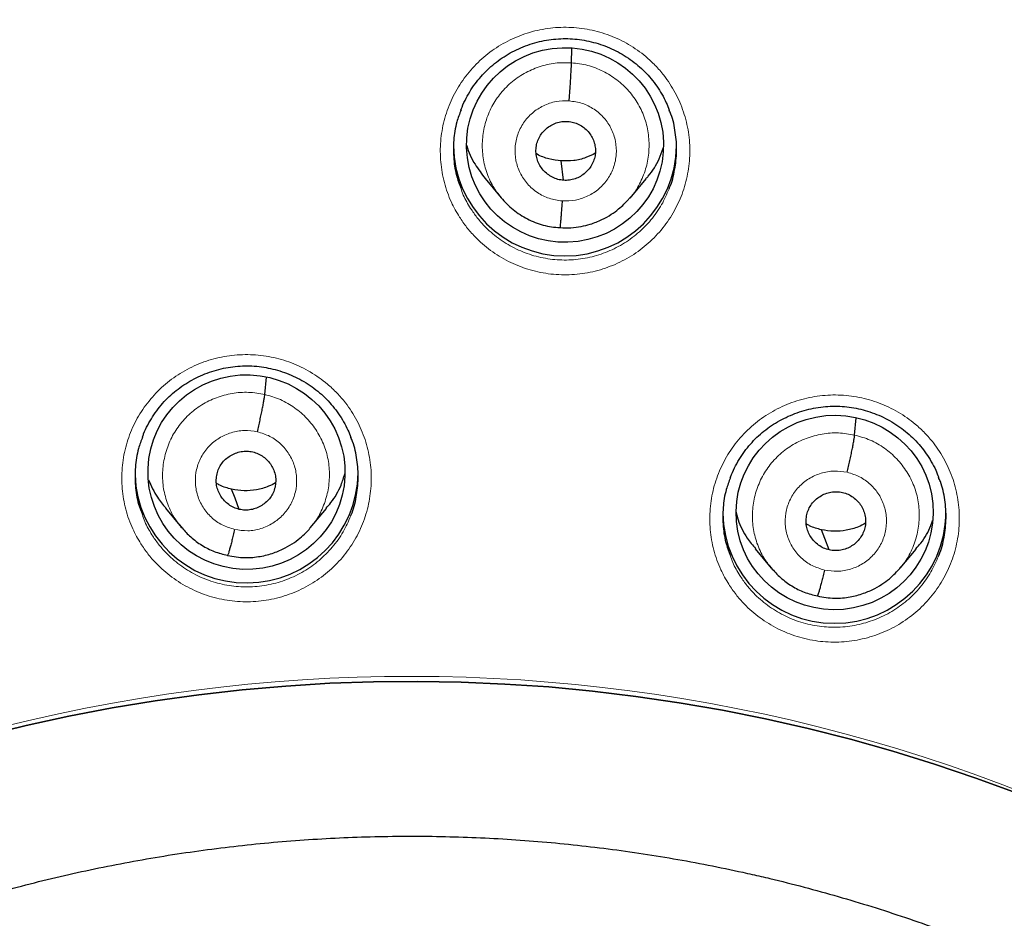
# Model space of a CAD drawing. Header units: millimetres. Extents: x 8 to 2230, y 12 to 2204.
# Tile 76 of 163: x 1071 to 1086, y 1894 to 1907. Entities that reach past the tile are written whole.
import ezdxf

# ---------------------------------------------------------------- set-up
doc = ezdxf.new("R2010")
doc.units = ezdxf.units.MM

msp = doc.modelspace()

# ---------------------------------------------------------------- linework, layer by layer
at = {"color": 7, "linetype": 'Continuous', "lineweight": 30}
for p, q in [((1079.066, 1906.65), (1079.072, 1906.87)), ((1078.946, 1904.861), (1078.909, 1905.156)), ((1077.75, 1904.886), (1077.995, 1904.592)), ((1079.958, 1904.591), (1080.203, 1904.885)), ((1079.956, 1904.594), (1079.941, 1904.578)), ((1074.395, 1901.599), (1074.419, 1901.866)), ((1083.379, 1900.982), (1083.402, 1901.243)), ((1072.88, 1899.868), (1073.126, 1899.574)), ((1075.088, 1899.569), (1075.332, 1899.862)), ((1073.118, 1899.584), (1073.134, 1899.567)), ((1073.136, 1899.57), (1073.13, 1899.578)), ((1081.864, 1899.249), (1082.109, 1898.955)), ((1084.072, 1898.954), (1084.317, 1899.247)), ((1073.826, 1899.148), (1073.822, 1899.147))]:
    msp.add_line(p, q, dxfattribs=at)
at = {"color": 252, "linetype": 'Continuous', "lineweight": 0}
for p, q in [((1073.149, 1899.553), (1073.136, 1899.57)), ((1073.822, 1899.147), (1073.677, 1899.194))]:
    msp.add_line(p, q, dxfattribs=at)
at = {"color": 7, "linetype": 'Continuous', "lineweight": 30, "flags": 128}
for points in [[(1074.006, 1899.85), (1073.941, 1900.023), (1073.889, 1900.158)], [(1082.99, 1899.233), (1082.925, 1899.405), (1082.873, 1899.54)], [(1070.113, 1896.402), (1070.76, 1896.561), (1071.412, 1896.703), (1072.068, 1896.829), (1072.726, 1896.937), (1073.388, 1897.029), (1074.051, 1897.104), (1074.716, 1897.161), (1075.383, 1897.202), (1076.05, 1897.225), (1076.718, 1897.231), (1077.386, 1897.22), (1078.053, 1897.191), (1078.719, 1897.146), (1079.384, 1897.083), (1080.047, 1897.003), (1080.707, 1896.907), (1081.365, 1896.793), (1082.019, 1896.662), (1082.67, 1896.515), (1083.317, 1896.351), (1083.959, 1896.17), (1084.595, 1895.973), (1085.227, 1895.759), (1085.852, 1895.529)], [(1085.852, 1895.529), (1085.227, 1895.759), (1084.595, 1895.973), (1083.959, 1896.17), (1083.317, 1896.351), (1082.67, 1896.515), (1082.019, 1896.662), (1081.365, 1896.793), (1080.707, 1896.907), (1080.047, 1897.003), (1079.384, 1897.083), (1078.719, 1897.146), (1078.053, 1897.191), (1077.386, 1897.22), (1076.718, 1897.231), (1076.05, 1897.225), (1075.383, 1897.202), (1074.716, 1897.161), (1074.051, 1897.104), (1073.388, 1897.029), (1072.726, 1896.937), (1072.068, 1896.829), (1071.412, 1896.703), (1070.76, 1896.561), (1070.113, 1896.402)]]:
    msp.add_lwpolyline(points, dxfattribs=at)
at = {"color": 7, "linetype": 'Continuous', "lineweight": 30}
for centre, start, end in [((1078.967, 1905.41), 180.8357, 359.1643), ((1074.117, 1900.43), 181.8463, 359.1542), ((1083.071, 1899.816), 180.8376, 359.1624)]:
    msp.add_arc(centre, 1.7, start, end, dxfattribs=at)
at = {"color": 252, "linetype": 'Continuous', "lineweight": 0}
msp.add_arc((1076.617, 1871.857), 25.451, 359.0232, 180.9095, dxfattribs=at)
at = {"color": 7, "linetype": 'Continuous', "lineweight": 30}
for centre, major_axis, ratio in [((1078.968, 1905.399), (1.5, 0.045), 0.987065), ((1074.116, 1900.418), (1.5, -0.056), 0.987022), ((1083.074, 1899.803), (1.495, 0.135), 0.986364)]:
    msp.add_ellipse(centre, major_axis=major_axis, ratio=ratio, dxfattribs=at)
for points, knots in [([(1076.776, 1920.958), (1076.605, 1920.959), (1076, 1920.963), (1074.969, 1920.931), (1073.693, 1920.865), (1072.443, 1920.764), (1071.228, 1920.635), (1070.048, 1920.479), (1068.903, 1920.299), (1067.786, 1920.097), (1066.631, 1919.86), (1065.442, 1919.587), (1064.226, 1919.273), (1063.051, 1918.938), (1061.919, 1918.585), (1060.828, 1918.216), (1059.748, 1917.823), (1058.682, 1917.407), (1057.634, 1916.968), (1056.633, 1916.522), (1055.679, 1916.071), (1054.772, 1915.618), (1053.911, 1915.164), (1053.069, 1914.699), (1052.248, 1914.224), (1051.452, 1913.74), (1050.705, 1913.266), (1050.007, 1912.804), (1049.264, 1912.293), (1048.476, 1911.726), (1047.64, 1911.096), (1046.843, 1910.467), (1046.084, 1909.84), (1045.366, 1909.221), (1044.686, 1908.611), (1044.043, 1908.012), (1043.433, 1907.421), (1042.85, 1906.836), (1042.294, 1906.258), (1041.764, 1905.689), (1041.255, 1905.124), (1040.754, 1904.549), (1040.248, 1903.947), (1039.733, 1903.313), (1039.21, 1902.645), (1038.681, 1901.942), (1038.148, 1901.204), (1037.612, 1900.429), (1037.074, 1899.617), (1036.539, 1898.773), (1036.01, 1897.895), (1035.488, 1896.983), (1034.971, 1896.033), (1034.429, 1894.979), (1033.872, 1893.821), (1033.311, 1892.564), (1032.784, 1891.283), (1032.293, 1889.981), (1031.839, 1888.66), (1031.414, 1887.29), (1031.023, 1885.87), (1030.671, 1884.402), (1030.367, 1882.918), (1030.154, 1881.657), (1030.008, 1880.628), (1029.91, 1879.834), (1029.827, 1879.037), (1029.758, 1878.237), (1029.703, 1877.439), (1029.664, 1876.658), (1029.638, 1875.904), (1029.625, 1875.187), (1029.622, 1874.508), (1029.629, 1873.867), (1029.643, 1873.262), (1029.664, 1872.666), (1029.693, 1872.081), (1029.728, 1871.514), (1029.766, 1870.999), (1029.794, 1870.673), (1029.808, 1870.518)], [0, 0, 0, 0, 0.006544, 0.023188, 0.039523, 0.055546, 0.071256, 0.086381, 0.101201, 0.115716, 0.129924, 0.146436, 0.162509, 0.178141, 0.193331, 0.208079, 0.222382, 0.237481, 0.252054, 0.266105, 0.279635, 0.292647, 0.305143, 0.317126, 0.329717, 0.341695, 0.353066, 0.363834, 0.374004, 0.387878, 0.401352, 0.414431, 0.427118, 0.439415, 0.451115, 0.462443, 0.473398, 0.483983, 0.494402, 0.504436, 0.514088, 0.523822, 0.533964, 0.544517, 0.555482, 0.566837, 0.578605, 0.59079, 0.603391, 0.616412, 0.629609, 0.643212, 0.657223, 0.67164, 0.689316, 0.707215, 0.725199, 0.743263, 0.761405, 0.77962, 0.799171, 0.818799, 0.838501, 0.858276, 0.868662, 0.879068, 0.889493, 0.899937, 0.9104, 0.920692, 0.930493, 0.939797, 0.948606, 0.95692, 0.964741, 0.97207, 0.980075, 0.987398, 0.994039, 1, 1, 1, 1]), ([(1123.743, 1870.518), (1123.756, 1870.661), (1123.782, 1870.96), (1123.817, 1871.431), (1123.85, 1871.948), (1123.88, 1872.508), (1123.904, 1873.114), (1123.921, 1873.764), (1123.929, 1874.438), (1123.927, 1875.133), (1123.915, 1875.847), (1123.89, 1876.598), (1123.851, 1877.378), (1123.798, 1878.175), (1123.712, 1879.183), (1123.578, 1880.396), (1123.376, 1881.807), (1123.128, 1883.207), (1122.836, 1884.593), (1122.502, 1885.965), (1122.118, 1887.352), (1121.683, 1888.752), (1121.193, 1890.162), (1120.662, 1891.55), (1120.129, 1892.818), (1119.609, 1893.967), (1119.114, 1894.992), (1118.607, 1895.983), (1118.087, 1896.941), (1117.558, 1897.866), (1117.021, 1898.758), (1116.482, 1899.61), (1115.943, 1900.424), (1115.405, 1901.201), (1114.871, 1901.94), (1114.342, 1902.644), (1113.82, 1903.312), (1113.305, 1903.945), (1112.8, 1904.545), (1112.3, 1905.119), (1111.796, 1905.679), (1111.274, 1906.24), (1110.727, 1906.81), (1110.149, 1907.391), (1109.536, 1907.986), (1108.886, 1908.593), (1108.197, 1909.211), (1107.473, 1909.835), (1106.713, 1910.463), (1105.914, 1911.094), (1105.077, 1911.725), (1104.307, 1912.278), (1103.607, 1912.761), (1102.979, 1913.179), (1102.31, 1913.607), (1101.601, 1914.045), (1100.849, 1914.489), (1100.054, 1914.938), (1099.24, 1915.378), (1098.408, 1915.805), (1097.561, 1916.22), (1096.674, 1916.633), (1095.748, 1917.04), (1094.781, 1917.442), (1093.789, 1917.828), (1092.773, 1918.198), (1091.734, 1918.551), (1090.657, 1918.89), (1089.543, 1919.213), (1088.39, 1919.516), (1087.199, 1919.799), (1085.971, 1920.058), (1084.75, 1920.283), (1083.54, 1920.474), (1082.343, 1920.633), (1081.119, 1920.763), (1079.866, 1920.865), (1078.587, 1920.931), (1077.554, 1920.963), (1076.947, 1920.959), (1076.776, 1920.958)], [0, 0, 0, 0, 0.005494, 0.011571, 0.018232, 0.025477, 0.033308, 0.041725, 0.050729, 0.059499, 0.068765, 0.078526, 0.088784, 0.099248, 0.109693, 0.128299, 0.146842, 0.165323, 0.183741, 0.202094, 0.22038, 0.23985, 0.259237, 0.278535, 0.297739, 0.31276, 0.327599, 0.342038, 0.35607, 0.369968, 0.383443, 0.396496, 0.409128, 0.421342, 0.433138, 0.444517, 0.455459, 0.465991, 0.476113, 0.485829, 0.495456, 0.505282, 0.515477, 0.526042, 0.536979, 0.548521, 0.560452, 0.572772, 0.585484, 0.598589, 0.612092, 0.625996, 0.635216, 0.644931, 0.655143, 0.665856, 0.677074, 0.688802, 0.701041, 0.712712, 0.724817, 0.737359, 0.750338, 0.763757, 0.777618, 0.791262, 0.80531, 0.819761, 0.834616, 0.849872, 0.865529, 0.881585, 0.898037, 0.913147, 0.928574, 0.944316, 0.960371, 0.976739, 0.993419, 1, 1, 1, 1]), ([(1031.918, 1878.468), (1031.934, 1878.584), (1031.981, 1878.945), (1032.074, 1879.549), (1032.197, 1880.278), (1032.333, 1881.005), (1032.481, 1881.73), (1032.641, 1882.452), (1032.814, 1883.171), (1032.998, 1883.888), (1033.195, 1884.602), (1033.404, 1885.312), (1033.625, 1886.018), (1033.858, 1886.721), (1034.102, 1887.421), (1034.359, 1888.115), (1034.627, 1888.806), (1034.907, 1889.492), (1035.199, 1890.174), (1035.502, 1890.851), (1035.816, 1891.522), (1036.142, 1892.189), (1036.479, 1892.85), (1036.827, 1893.505), (1037.187, 1894.155), (1037.557, 1894.798), (1037.938, 1895.436), (1038.33, 1896.067), (1038.733, 1896.692), (1039.146, 1897.31), (1039.569, 1897.921), (1040.003, 1898.525), (1040.447, 1899.122), (1040.901, 1899.712), (1041.365, 1900.294), (1041.839, 1900.869), (1042.323, 1901.435), (1042.816, 1901.994), (1043.318, 1902.545), (1043.83, 1903.087), (1044.351, 1903.621), (1044.88, 1904.146), (1045.419, 1904.663), (1045.966, 1905.171), (1046.522, 1905.669), (1047.087, 1906.159), (1047.659, 1906.639), (1048.24, 1907.11), (1048.828, 1907.571), (1049.424, 1908.023), (1050.028, 1908.465), (1050.639, 1908.897), (1051.257, 1909.319), (1051.883, 1909.73), (1052.515, 1910.132), (1053.154, 1910.523), (1053.8, 1910.903), (1054.452, 1911.273), (1055.11, 1911.633), (1055.774, 1911.981), (1056.444, 1912.319), (1057.12, 1912.645), (1057.801, 1912.961), (1058.487, 1913.265), (1059.179, 1913.558), (1059.875, 1913.84), (1060.576, 1914.11), (1061.281, 1914.369), (1061.991, 1914.616), (1062.705, 1914.852), (1063.423, 1915.076), (1064.144, 1915.288), (1064.869, 1915.489), (1065.597, 1915.677), (1066.328, 1915.854), (1067.062, 1916.018), (1067.799, 1916.171), (1068.539, 1916.312), (1069.28, 1916.44), (1070.024, 1916.556), (1070.77, 1916.661), (1071.517, 1916.753), (1072.266, 1916.832), (1073.016, 1916.9), (1073.766, 1916.955), (1074.518, 1916.998), (1075.271, 1917.029), (1076.023, 1917.048), (1076.525, 1917.05), (1076.776, 1917.051)], [0, 0, 0, 0, 0.005519, 0.017085, 0.028651, 0.040217, 0.051783, 0.063348, 0.074914, 0.08648, 0.098046, 0.109611, 0.121177, 0.132742, 0.144308, 0.155873, 0.167439, 0.179004, 0.19057, 0.202135, 0.2137, 0.225265, 0.236831, 0.248396, 0.259961, 0.271526, 0.283091, 0.294656, 0.306221, 0.317785, 0.32935, 0.340915, 0.352479, 0.364044, 0.375609, 0.387173, 0.398737, 0.410302, 0.421866, 0.43343, 0.444994, 0.456558, 0.468122, 0.479686, 0.49125, 0.502814, 0.514378, 0.525942, 0.537505, 0.549069, 0.560633, 0.572196, 0.58376, 0.595323, 0.606886, 0.61845, 0.630013, 0.641576, 0.653139, 0.664703, 0.676266, 0.687829, 0.699392, 0.710955, 0.722517, 0.73408, 0.745643, 0.757206, 0.768769, 0.780331, 0.791894, 0.803457, 0.815019, 0.826582, 0.838144, 0.849707, 0.861269, 0.872832, 0.884394, 0.895957, 0.907519, 0.919082, 0.930644, 0.942206, 0.953769, 0.965331, 0.976893, 0.988456, 1, 1, 1, 1]), ([(1076.776, 1917.051), (1076.907, 1917.051), (1077.289, 1917.05), (1077.923, 1917.039), (1078.675, 1917.014), (1079.428, 1916.977), (1080.179, 1916.928), (1080.929, 1916.866), (1081.679, 1916.792), (1082.427, 1916.706), (1083.173, 1916.607), (1083.918, 1916.497), (1084.66, 1916.374), (1085.401, 1916.239), (1086.139, 1916.092), (1086.874, 1915.933), (1087.607, 1915.763), (1088.337, 1915.58), (1089.063, 1915.385), (1089.786, 1915.178), (1090.506, 1914.96), (1091.222, 1914.73), (1091.933, 1914.488), (1092.641, 1914.235), (1093.344, 1913.97), (1094.042, 1913.693), (1094.736, 1913.406), (1095.425, 1913.107), (1096.108, 1912.797), (1096.786, 1912.475), (1097.459, 1912.143), (1098.126, 1911.8), (1098.787, 1911.445), (1099.442, 1911.081), (1100.091, 1910.705), (1100.733, 1910.319), (1101.368, 1909.922), (1101.997, 1909.516), (1102.619, 1909.099), (1103.234, 1908.671), (1103.841, 1908.234), (1104.441, 1907.787), (1105.033, 1907.331), (1105.617, 1906.864), (1106.193, 1906.388), (1106.762, 1905.903), (1107.321, 1905.409), (1107.873, 1904.905), (1108.416, 1904.393), (1108.95, 1903.872), (1109.475, 1903.342), (1109.991, 1902.804), (1110.498, 1902.257), (1110.995, 1901.702), (1111.483, 1901.139), (1111.962, 1900.568), (1112.43, 1899.99), (1112.889, 1899.404), (1113.338, 1898.81), (1113.777, 1898.209), (1114.205, 1897.601), (1114.623, 1896.987), (1115.031, 1896.365), (1115.428, 1895.737), (1115.814, 1895.102), (1116.19, 1894.462), (1116.554, 1893.815), (1116.908, 1893.162), (1117.25, 1892.504), (1117.581, 1891.84), (1117.901, 1891.171), (1118.21, 1890.496), (1118.507, 1889.817), (1118.792, 1889.133), (1119.066, 1888.445), (1119.328, 1887.752), (1119.578, 1887.055), (1119.817, 1886.353), (1120.044, 1885.648), (1120.258, 1884.94), (1120.461, 1884.228), (1120.651, 1883.513), (1120.829, 1882.795), (1120.995, 1882.074), (1121.149, 1881.35), (1121.291, 1880.624), (1121.42, 1879.896), (1121.536, 1879.166), (1121.618, 1878.604), (1121.658, 1878.286), (1121.667, 1878.212)], [0, 0, 0, 0, 0.006029, 0.017545, 0.029061, 0.040577, 0.052093, 0.063608, 0.075124, 0.08664, 0.098156, 0.109672, 0.121188, 0.132704, 0.14422, 0.155736, 0.167252, 0.178768, 0.190284, 0.2018, 0.213316, 0.224832, 0.236348, 0.247864, 0.25938, 0.270897, 0.282413, 0.293929, 0.305445, 0.316962, 0.328478, 0.339995, 0.351511, 0.363028, 0.374544, 0.386061, 0.397578, 0.409094, 0.420611, 0.432128, 0.443645, 0.455162, 0.466679, 0.478196, 0.489713, 0.50123, 0.512747, 0.524265, 0.535782, 0.547299, 0.558817, 0.570334, 0.581852, 0.593369, 0.604887, 0.616405, 0.627923, 0.63944, 0.650958, 0.662476, 0.673994, 0.685512, 0.697031, 0.708549, 0.720067, 0.731585, 0.743104, 0.754622, 0.766141, 0.777659, 0.789178, 0.800696, 0.812215, 0.823734, 0.835253, 0.846772, 0.85829, 0.869809, 0.881328, 0.892847, 0.904366, 0.915885, 0.927405, 0.938924, 0.950443, 0.961962, 0.973481, 0.985001, 0.99652, 1, 1, 1, 1]), ([(1077.382, 1905.931), (1077.387, 1905.946), (1077.409, 1906.008), (1077.46, 1906.111), (1077.533, 1906.238), (1077.617, 1906.358), (1077.71, 1906.469), (1077.811, 1906.571), (1077.921, 1906.663), (1078.038, 1906.745), (1078.164, 1906.819), (1078.296, 1906.882), (1078.434, 1906.934), (1078.576, 1906.974), (1078.72, 1907.002), (1078.866, 1907.017), (1079.01, 1907.02), (1079.154, 1907.01), (1079.297, 1906.988), (1079.438, 1906.954), (1079.576, 1906.908), (1079.711, 1906.851), (1079.84, 1906.782), (1079.963, 1906.702), (1080.078, 1906.613), (1080.184, 1906.515), (1080.281, 1906.408), (1080.367, 1906.294), (1080.444, 1906.172), (1080.508, 1906.051), (1080.541, 1905.968), (1080.556, 1905.931)], [0, 0, 0, 0, 0.011987, 0.04813, 0.084266, 0.120163, 0.155659, 0.190654, 0.225386, 0.26045, 0.295903, 0.331645, 0.367554, 0.403487, 0.439283, 0.474839, 0.510092, 0.544975, 0.579953, 0.61523, 0.650754, 0.686452, 0.722234, 0.757976, 0.793585, 0.828998, 0.864133, 0.899177, 0.934534, 0.970152, 1, 1, 1, 1]), ([(1079.031, 1906.071), (1079.033, 1906.101), (1079.038, 1906.162), (1079.044, 1906.254), (1079.05, 1906.343), (1079.055, 1906.427), (1079.059, 1906.502), (1079.063, 1906.565), (1079.065, 1906.617), (1079.066, 1906.639), (1079.066, 1906.65)], [0, 0, 0, 0, 0.123784, 0.248418, 0.37377, 0.499413, 0.625025, 0.750521, 0.87561, 1, 1, 1, 1]), ([(1077.384, 1905.932), (1077.361, 1905.872), (1077.304, 1905.723), (1077.266, 1905.47), (1077.267, 1905.185), (1077.305, 1904.939), (1077.36, 1904.798), (1077.38, 1904.745)], [0, 0, 0, 0, 0.15825, 0.392296, 0.626342, 0.86012, 1, 1, 1, 1]), ([(1080.552, 1904.729), (1080.555, 1904.736), (1080.599, 1904.828), (1080.642, 1905.023), (1080.677, 1905.306), (1080.653, 1905.591), (1080.611, 1905.802), (1080.563, 1905.91), (1080.553, 1905.931)], [0, 0, 0, 0, 0.018006, 0.249356, 0.480706, 0.711899, 0.943091, 1, 1, 1, 1]), ([(1078.946, 1904.861), (1078.916, 1904.864), (1078.857, 1904.872), (1078.774, 1904.906), (1078.699, 1904.954), (1078.634, 1905.015), (1078.582, 1905.086), (1078.545, 1905.166), (1078.525, 1905.252), (1078.523, 1905.34), (1078.537, 1905.427), (1078.569, 1905.51), (1078.617, 1905.584), (1078.679, 1905.648), (1078.752, 1905.699), (1078.833, 1905.736), (1078.92, 1905.759), (1078.979, 1905.758), (1079.009, 1905.758)], [0, 0, 0, 0, 0.0626159, 0.1250903, 0.1877443, 0.2504774, 0.3130463, 0.3753419, 0.4376044, 0.5, 0.5623953, 0.6246574, 0.6869527, 0.7495216, 0.8122551, 0.8749096, 0.9373842, 1, 1, 1, 1]), ([(1079.009, 1905.758), (1079.039, 1905.754), (1079.098, 1905.747), (1079.181, 1905.713), (1079.256, 1905.665), (1079.321, 1905.604), (1079.373, 1905.532), (1079.41, 1905.452), (1079.43, 1905.366), (1079.432, 1905.278), (1079.418, 1905.191), (1079.386, 1905.109), (1079.338, 1905.034), (1079.276, 1904.971), (1079.203, 1904.919), (1079.122, 1904.882), (1079.035, 1904.859), (1078.976, 1904.86), (1078.946, 1904.861)], [0, 0, 0, 0, 0.062616, 0.12509, 0.187745, 0.250478, 0.313047, 0.375343, 0.437605, 0.500001, 0.562396, 0.624659, 0.686954, 0.749523, 0.812256, 0.87491, 0.937384, 1, 1, 1, 1]), ([(1077.47, 1905.39), (1077.47, 1905.389), (1077.492, 1905.288), (1077.583, 1905.112), (1077.699, 1904.959), (1077.753, 1904.888)], [0, 0, 0, 0, 0.003387, 0.536143, 1, 1, 1, 1]), ([(1078.909, 1905.156), (1078.846, 1905.165), (1078.721, 1905.181), (1078.592, 1905.227), (1078.533, 1905.265), (1078.527, 1905.269)], [0, 0, 0, 0, 0.475481, 0.949887, 1, 1, 1, 1]), ([(1079.429, 1905.273), (1079.382, 1905.249), (1079.278, 1905.197), (1079.101, 1905.154), (1078.973, 1905.155), (1078.909, 1905.156)], [0, 0, 0, 0, 0.292779, 0.64599, 1, 1, 1, 1]), ([(1080.2, 1904.888), (1080.212, 1904.9), (1080.296, 1904.986), (1080.389, 1905.143), (1080.442, 1905.294), (1080.462, 1905.349)], [0, 0, 0, 0, 0.0959798, 0.6743294, 1, 1, 1, 1]), ([(1077.992, 1904.6), (1078.021, 1904.567), (1078.078, 1904.501), (1078.208, 1904.385), (1078.354, 1904.29), (1078.512, 1904.219), (1078.635, 1904.178), (1078.762, 1904.151), (1078.847, 1904.145), (1078.89, 1904.141)], [0, 0, 0, 0, 0.1257449, 0.2513828, 0.501728, 0.6266216, 0.7512011, 0.875576, 1, 1, 1, 1]), ([(1078.89, 1904.141), (1078.946, 1904.139), (1079.054, 1904.134), (1079.209, 1904.155), (1079.368, 1904.194), (1079.523, 1904.256), (1079.666, 1904.336), (1079.778, 1904.417), (1079.86, 1904.49), (1079.918, 1904.55), (1079.947, 1904.584), (1079.959, 1904.598)], [0, 0, 0, 0, 0.139029, 0.267421, 0.385619, 0.543983, 0.679782, 0.793031, 0.883859, 0.952578, 1, 1, 1, 1]), ([(1078.924, 1904.547), (1078.922, 1904.518), (1078.917, 1904.459), (1078.911, 1904.376), (1078.905, 1904.303), (1078.9, 1904.24), (1078.896, 1904.19), (1078.892, 1904.156), (1078.891, 1904.147), (1078.89, 1904.142)], [0, 0, 0, 0, 0.147722, 0.294472, 0.440542, 0.586004, 0.731161, 0.876676, 1, 1, 1, 1]), ([(1072.531, 1900.952), (1072.537, 1900.968), (1072.56, 1901.031), (1072.611, 1901.135), (1072.684, 1901.262), (1072.768, 1901.381), (1072.861, 1901.492), (1072.963, 1901.593), (1073.072, 1901.684), (1073.19, 1901.766), (1073.316, 1901.839), (1073.448, 1901.902), (1073.586, 1901.953), (1073.728, 1901.993), (1073.873, 1902.02), (1074.018, 1902.035), (1074.163, 1902.038), (1074.307, 1902.027), (1074.449, 1902.005), (1074.59, 1901.971), (1074.728, 1901.924), (1074.863, 1901.866), (1074.992, 1901.797), (1075.115, 1901.717), (1075.23, 1901.628), (1075.336, 1901.529), (1075.432, 1901.422), (1075.519, 1901.308), (1075.596, 1901.186), (1075.659, 1901.065), (1075.692, 1900.983), (1075.706, 1900.946)], [0, 0, 0, 0, 0.0129, 0.049007, 0.085108, 0.120969, 0.15643, 0.191391, 0.22609, 0.261122, 0.296544, 0.332255, 0.368135, 0.404042, 0.439815, 0.475351, 0.510586, 0.545452, 0.580415, 0.615675, 0.651181, 0.686859, 0.72262, 0.758342, 0.793933, 0.829327, 0.864445, 0.899471, 0.934806, 0.970401, 1, 1, 1, 1]), ([(1074.282, 1901.032), (1074.289, 1901.061), (1074.303, 1901.121), (1074.322, 1901.21), (1074.341, 1901.296), (1074.357, 1901.377), (1074.371, 1901.451), (1074.383, 1901.514), (1074.391, 1901.566), (1074.394, 1901.588), (1074.395, 1901.599)], [0, 0, 0, 0, 0.124077, 0.248442, 0.373647, 0.499494, 0.625416, 0.750835, 0.875528, 1, 1, 1, 1]), ([(1081.484, 1900.331), (1081.49, 1900.347), (1081.513, 1900.41), (1081.564, 1900.514), (1081.637, 1900.641), (1081.721, 1900.761), (1081.814, 1900.872), (1081.915, 1900.974), (1082.025, 1901.065), (1082.143, 1901.148), (1082.268, 1901.221), (1082.401, 1901.284), (1082.538, 1901.336), (1082.68, 1901.376), (1082.825, 1901.404), (1082.97, 1901.42), (1083.115, 1901.423), (1083.259, 1901.413), (1083.402, 1901.391), (1083.542, 1901.358), (1083.681, 1901.312), (1083.815, 1901.254), (1083.945, 1901.185), (1084.067, 1901.106), (1084.182, 1901.017), (1084.289, 1900.919), (1084.385, 1900.813), (1084.472, 1900.699), (1084.548, 1900.577), (1084.612, 1900.457), (1084.644, 1900.375), (1084.659, 1900.338)], [0, 0, 0, 0, 0.012985, 0.049102, 0.085216, 0.121093, 0.156572, 0.191551, 0.226268, 0.261319, 0.296758, 0.332485, 0.368378, 0.404296, 0.440079, 0.475625, 0.510871, 0.545747, 0.580715, 0.615978, 0.651487, 0.687167, 0.722927, 0.758646, 0.794233, 0.829622, 0.864734, 0.899751, 0.93508, 0.970671, 1, 1, 1, 1]), ([(1072.533, 1900.953), (1072.511, 1900.895), (1072.454, 1900.747), (1072.416, 1900.496), (1072.416, 1900.211), (1072.454, 1899.966), (1072.509, 1899.824), (1072.53, 1899.771)], [0, 0, 0, 0, 0.155302, 0.389947, 0.624593, 0.859095, 1, 1, 1, 1]), ([(1075.703, 1899.75), (1075.705, 1899.755), (1075.749, 1899.846), (1075.792, 1900.039), (1075.827, 1900.321), (1075.803, 1900.605), (1075.762, 1900.817), (1075.713, 1900.925), (1075.704, 1900.947)], [0, 0, 0, 0, 0.0136738, 0.2458031, 0.4779332, 0.7099957, 0.942058, 1, 1, 1, 1]), ([(1083.266, 1900.415), (1083.273, 1900.444), (1083.287, 1900.504), (1083.307, 1900.594), (1083.325, 1900.681), (1083.342, 1900.762), (1083.356, 1900.836), (1083.367, 1900.898), (1083.375, 1900.95), (1083.378, 1900.971), (1083.379, 1900.982)], [0, 0, 0, 0, 0.123867, 0.248524, 0.373856, 0.499454, 0.625016, 0.750474, 0.87556, 1, 1, 1, 1]), ([(1074.006, 1899.85), (1073.978, 1899.859), (1073.921, 1899.875), (1073.844, 1899.922), (1073.777, 1899.981), (1073.723, 1900.051), (1073.683, 1900.13), (1073.658, 1900.215), (1073.653, 1900.303), (1073.664, 1900.39), (1073.692, 1900.473), (1073.737, 1900.55), (1073.796, 1900.616), (1073.867, 1900.669), (1073.947, 1900.709), (1074.033, 1900.733), (1074.123, 1900.741), (1074.181, 1900.731), (1074.211, 1900.726)], [0, 0, 0, 0, 0.062617, 0.125094, 0.187749, 0.250483, 0.313051, 0.375348, 0.437612, 0.500008, 0.562402, 0.62466, 0.686951, 0.749518, 0.812252, 0.874908, 0.937385, 1, 1, 1, 1]), ([(1074.211, 1900.726), (1074.239, 1900.718), (1074.296, 1900.701), (1074.373, 1900.655), (1074.44, 1900.596), (1074.494, 1900.526), (1074.534, 1900.447), (1074.559, 1900.362), (1074.564, 1900.274), (1074.553, 1900.187), (1074.525, 1900.103), (1074.48, 1900.027), (1074.421, 1899.961), (1074.35, 1899.908), (1074.27, 1899.868), (1074.184, 1899.844), (1074.094, 1899.835), (1074.036, 1899.845), (1074.006, 1899.85)], [0, 0, 0, 0, 0.062617, 0.125094, 0.18775, 0.250483, 0.313052, 0.375349, 0.437613, 0.500009, 0.562402, 0.62466, 0.686952, 0.749518, 0.812252, 0.874909, 0.937385, 1, 1, 1, 1]), ([(1072.625, 1900.302), (1072.665, 1900.21), (1072.732, 1900.054), (1072.841, 1899.925), (1072.886, 1899.872)], [0, 0, 0, 0, 0.594484, 1, 1, 1, 1]), ([(1074.559, 1900.254), (1074.524, 1900.235), (1074.432, 1900.187), (1074.269, 1900.145), (1074.078, 1900.126), (1073.952, 1900.147), (1073.889, 1900.158)], [0, 0, 0, 0, 0.172545, 0.448689, 0.724038, 1, 1, 1, 1]), ([(1075.327, 1899.867), (1075.353, 1899.895), (1075.448, 1899.999), (1075.548, 1900.18), (1075.596, 1900.336), (1075.614, 1900.394)], [0, 0, 0, 0, 0.189179, 0.697938, 1, 1, 1, 1]), ([(1081.486, 1900.332), (1081.464, 1900.273), (1081.407, 1900.127), (1081.369, 1899.875), (1081.37, 1899.592), (1081.408, 1899.346), (1081.463, 1899.205), (1081.484, 1899.151)], [0, 0, 0, 0, 0.156054, 0.3874, 0.625442, 0.856565, 1, 1, 1, 1]), ([(1084.655, 1899.138), (1084.659, 1899.145), (1084.702, 1899.236), (1084.746, 1899.43), (1084.78, 1899.711), (1084.757, 1899.997), (1084.715, 1900.208), (1084.666, 1900.317), (1084.656, 1900.339)], [0, 0, 0, 0, 0.017633, 0.245455, 0.479875, 0.707551, 0.941818, 1, 1, 1, 1]), ([(1073.889, 1900.158), (1073.827, 1900.174), (1073.746, 1900.194), (1073.675, 1900.238), (1073.659, 1900.248)], [0, 0, 0, 0, 0.76983, 1, 1, 1, 1]), ([(1082.99, 1899.233), (1082.962, 1899.241), (1082.905, 1899.257), (1082.828, 1899.304), (1082.761, 1899.363), (1082.707, 1899.433), (1082.667, 1899.511), (1082.642, 1899.596), (1082.637, 1899.684), (1082.648, 1899.772), (1082.676, 1899.855), (1082.721, 1899.932), (1082.78, 1899.998), (1082.851, 1900.051), (1082.931, 1900.091), (1083.017, 1900.115), (1083.107, 1900.124), (1083.165, 1900.114), (1083.195, 1900.109)], [0, 0, 0, 0, 0.062616, 0.125091, 0.187746, 0.25048, 0.313048, 0.375343, 0.437605, 0.5, 0.562395, 0.624657, 0.686951, 0.74952, 0.812253, 0.874909, 0.937384, 1, 1, 1, 1]), ([(1083.195, 1900.109), (1083.223, 1900.101), (1083.28, 1900.084), (1083.357, 1900.038), (1083.424, 1899.979), (1083.478, 1899.909), (1083.518, 1899.83), (1083.543, 1899.745), (1083.548, 1899.657), (1083.537, 1899.57), (1083.508, 1899.487), (1083.464, 1899.41), (1083.405, 1899.344), (1083.334, 1899.291), (1083.254, 1899.251), (1083.168, 1899.227), (1083.078, 1899.218), (1083.02, 1899.228), (1082.99, 1899.233)], [0, 0, 0, 0, 0.062616, 0.125092, 0.187747, 0.25048, 0.313049, 0.375344, 0.437606, 0.500001, 0.562396, 0.624658, 0.686952, 0.74952, 0.812254, 0.874909, 0.937384, 1, 1, 1, 1]), ([(1081.573, 1899.807), (1081.583, 1899.768), (1081.617, 1899.629), (1081.716, 1899.437), (1081.826, 1899.305), (1081.87, 1899.253)], [0, 0, 0, 0, 0.190811, 0.677527, 1, 1, 1, 1]), ([(1084.311, 1899.252), (1084.337, 1899.28), (1084.432, 1899.385), (1084.518, 1899.533), (1084.557, 1899.656), (1084.565, 1899.681)], [0, 0, 0, 0, 0.227734, 0.84271, 1, 1, 1, 1]), ([(1073.134, 1899.567), (1073.176, 1899.52), (1073.267, 1899.42), (1073.434, 1899.3), (1073.623, 1899.202), (1073.759, 1899.168), (1073.828, 1899.151)], [0, 0, 0, 0, 0.231169, 0.488668, 0.744718, 1, 1, 1, 1]), ([(1073.827, 1899.15), (1073.872, 1899.141), (1073.958, 1899.123), (1074.087, 1899.114), (1074.209, 1899.118), (1074.358, 1899.138), (1074.526, 1899.181), (1074.7, 1899.256), (1074.841, 1899.341), (1074.95, 1899.427), (1075.034, 1899.506), (1075.078, 1899.557), (1075.097, 1899.58)], [0, 0, 0, 0, 0.095862, 0.186934, 0.273481, 0.355619, 0.506653, 0.640197, 0.756207, 0.854764, 0.935967, 1, 1, 1, 1]), ([(1073.935, 1899.545), (1073.928, 1899.516), (1073.914, 1899.458), (1073.895, 1899.378), (1073.876, 1899.306), (1073.859, 1899.245), (1073.845, 1899.197), (1073.834, 1899.164), (1073.83, 1899.155), (1073.828, 1899.151)], [0, 0, 0, 0, 0.146834, 0.292981, 0.438642, 0.5838, 0.72868, 0.873871, 1, 1, 1, 1]), ([(1082.873, 1899.54), (1082.811, 1899.556), (1082.73, 1899.576), (1082.659, 1899.62), (1082.643, 1899.63)], [0, 0, 0, 0, 0.769869, 1, 1, 1, 1]), ([(1083.543, 1899.638), (1083.508, 1899.619), (1083.416, 1899.57), (1083.253, 1899.528), (1083.062, 1899.508), (1082.936, 1899.53), (1082.873, 1899.54)], [0, 0, 0, 0, 0.1726401, 0.4487484, 0.7240644, 1, 1, 1, 1]), ([(1082.105, 1898.962), (1082.152, 1898.909), (1082.247, 1898.804), (1082.42, 1898.68), (1082.608, 1898.583), (1082.744, 1898.549), (1082.811, 1898.532)], [0, 0, 0, 0, 0.251416, 0.501919, 0.751256, 1, 1, 1, 1]), ([(1082.811, 1898.532), (1082.856, 1898.523), (1082.942, 1898.505), (1083.07, 1898.497), (1083.193, 1898.501), (1083.342, 1898.521), (1083.509, 1898.565), (1083.681, 1898.64), (1083.821, 1898.725), (1083.929, 1898.811), (1084.012, 1898.89), (1084.055, 1898.942), (1084.074, 1898.964)], [0, 0, 0, 0, 0.096242, 0.187641, 0.274448, 0.356775, 0.507978, 0.64145, 0.757215, 0.855424, 0.936282, 1, 1, 1, 1]), ([(1082.919, 1898.927), (1082.912, 1898.898), (1082.898, 1898.84), (1082.879, 1898.76), (1082.86, 1898.688), (1082.843, 1898.627), (1082.829, 1898.579), (1082.818, 1898.546), (1082.814, 1898.537), (1082.812, 1898.533)], [0, 0, 0, 0, 0.147412, 0.293927, 0.439824, 0.585153, 0.730191, 0.875567, 1, 1, 1, 1]), ([(1053.556, 1873.496), (1053.561, 1873.585), (1053.575, 1873.849), (1053.612, 1874.289), (1053.667, 1874.814), (1053.735, 1875.337), (1053.815, 1875.859), (1053.908, 1876.379), (1054.013, 1876.897), (1054.13, 1877.412), (1054.26, 1877.924), (1054.401, 1878.433), (1054.555, 1878.939), (1054.72, 1879.441), (1054.898, 1879.939), (1055.087, 1880.433), (1055.288, 1880.923), (1055.5, 1881.408), (1055.724, 1881.888), (1055.96, 1882.362), (1056.206, 1882.831), (1056.464, 1883.295), (1056.732, 1883.752), (1057.011, 1884.203), (1057.301, 1884.648), (1057.602, 1885.086), (1057.912, 1885.516), (1058.233, 1885.94), (1058.564, 1886.356), (1058.905, 1886.765), (1059.255, 1887.165), (1059.614, 1887.558), (1059.983, 1887.942), (1060.361, 1888.318), (1060.748, 1888.685), (1061.143, 1889.043), (1061.547, 1889.391), (1061.958, 1889.731), (1062.378, 1890.061), (1062.806, 1890.381), (1063.241, 1890.692), (1063.683, 1890.992), (1064.132, 1891.283), (1064.588, 1891.563), (1065.051, 1891.832), (1065.52, 1892.091), (1065.994, 1892.339), (1066.475, 1892.576), (1066.961, 1892.802), (1067.452, 1893.017), (1067.949, 1893.221), (1068.449, 1893.413), (1068.955, 1893.594), (1069.464, 1893.763), (1069.978, 1893.92), (1070.495, 1894.066), (1071.015, 1894.2), (1071.538, 1894.322), (1072.065, 1894.432), (1072.593, 1894.53), (1073.124, 1894.616), (1073.657, 1894.689), (1074.191, 1894.751), (1074.726, 1894.8), (1075.263, 1894.837), (1075.8, 1894.862), (1076.338, 1894.875), (1076.876, 1894.875), (1077.414, 1894.863), (1077.951, 1894.839), (1078.488, 1894.802), (1079.023, 1894.753), (1079.558, 1894.692), (1080.09, 1894.619), (1080.621, 1894.534), (1081.15, 1894.436), (1081.548, 1894.353), (1081.771, 1894.303), (1081.819, 1894.293)], [0, 0, 0, 0, 0.006775, 0.02016, 0.033544, 0.046928, 0.060311, 0.073695, 0.087079, 0.100462, 0.113845, 0.127228, 0.140611, 0.153993, 0.167375, 0.180757, 0.194139, 0.20752, 0.220901, 0.234281, 0.247661, 0.261041, 0.27442, 0.287799, 0.301177, 0.314555, 0.327933, 0.34131, 0.354687, 0.368063, 0.381438, 0.394814, 0.408188, 0.421563, 0.434937, 0.44831, 0.461683, 0.475055, 0.488428, 0.501799, 0.51517, 0.528541, 0.541911, 0.555281, 0.568651, 0.58202, 0.595389, 0.608757, 0.622125, 0.635493, 0.64886, 0.662227, 0.675594, 0.688961, 0.702327, 0.715693, 0.729059, 0.742424, 0.75579, 0.769155, 0.78252, 0.795885, 0.80925, 0.822614, 0.835979, 0.849343, 0.862708, 0.876072, 0.889436, 0.902801, 0.916165, 0.929529, 0.942894, 0.956258, 0.969623, 0.982988, 0.996353, 1, 1, 1, 1]), ([(1081.819, 1894.293), (1081.908, 1894.272), (1082.173, 1894.211), (1082.609, 1894.101), (1083.127, 1893.958), (1083.641, 1893.804), (1084.152, 1893.638), (1084.658, 1893.46), (1085.16, 1893.27), (1085.658, 1893.07), (1086.15, 1892.858), (1086.638, 1892.634), (1087.12, 1892.4), (1087.596, 1892.155), (1088.066, 1891.899), (1088.53, 1891.632), (1088.988, 1891.355), (1089.439, 1891.067), (1089.883, 1890.769), (1090.32, 1890.461), (1090.749, 1890.143), (1091.171, 1889.816), (1091.585, 1889.479), (1091.99, 1889.132), (1092.388, 1888.777), (1092.776, 1888.412), (1093.157, 1888.039), (1093.528, 1887.657), (1093.89, 1887.266), (1094.242, 1886.868), (1094.585, 1886.461), (1094.918, 1886.047), (1095.242, 1885.625), (1095.555, 1885.196), (1095.858, 1884.76), (1096.151, 1884.318), (1096.433, 1883.868), (1096.704, 1883.412), (1096.964, 1882.951), (1097.214, 1882.483), (1097.452, 1882.01), (1097.678, 1881.531), (1097.894, 1881.048), (1098.098, 1880.559), (1098.29, 1880.067), (1098.47, 1879.569), (1098.639, 1879.068), (1098.796, 1878.563), (1098.94, 1878.055), (1099.073, 1877.544), (1099.193, 1877.029), (1099.301, 1876.512), (1099.397, 1875.993), (1099.48, 1875.472), (1099.552, 1874.949), (1099.61, 1874.424), (1099.652, 1873.961), (1099.669, 1873.672), (1099.676, 1873.559)], [0, 0, 0, 0, 0.009312, 0.02743, 0.045547, 0.063665, 0.081784, 0.099902, 0.118021, 0.13614, 0.15426, 0.17238, 0.1905, 0.208621, 0.226742, 0.244864, 0.262986, 0.281109, 0.299232, 0.317356, 0.33548, 0.353605, 0.37173, 0.389856, 0.407983, 0.42611, 0.444238, 0.462367, 0.480496, 0.498625, 0.516756, 0.534887, 0.553018, 0.571151, 0.589284, 0.607417, 0.625551, 0.643686, 0.661821, 0.679957, 0.698094, 0.716231, 0.734368, 0.752506, 0.770645, 0.788784, 0.806924, 0.825064, 0.843204, 0.861345, 0.879486, 0.897628, 0.91577, 0.933912, 0.952054, 0.970197, 0.98834, 1, 1, 1, 1])]:
    msp.add_open_spline(points, degree=3, knots=knots, dxfattribs=at)
at = {"color": 252, "linetype": 'Continuous', "lineweight": 0}
for points, knots in [([(1076.776, 1920.944), (1075.384, 1920.909), (1072.6, 1920.839), (1068.457, 1920.275), (1064.38, 1919.38), (1060.399, 1918.128), (1056.547, 1916.537), (1052.853, 1914.618), (1049.346, 1912.385), (1046.054, 1909.857), (1043.003, 1907.054), (1040.216, 1903.996), (1037.715, 1900.709), (1035.521, 1897.217), (1033.649, 1893.549), (1032.114, 1889.732), (1030.931, 1885.798), (1030.102, 1881.776), (1029.653, 1877.699), (1029.535, 1873.988), (1029.732, 1871.656), (1029.813, 1870.686)], [0, 0, 0, 0, 0.0534409, 0.1068817, 0.1603226, 0.2137634, 0.2672043, 0.3206451, 0.374086, 0.4275268, 0.4809677, 0.5344086, 0.5878494, 0.6412903, 0.6947311, 0.748172, 0.8016128, 0.8550537, 0.9084945, 0.9619354, 1, 1, 1, 1]), ([(1076.776, 1920.944), (1078.167, 1920.909), (1080.951, 1920.839), (1085.094, 1920.275), (1089.171, 1919.38), (1093.152, 1918.128), (1097.004, 1916.537), (1100.698, 1914.618), (1104.205, 1912.385), (1107.497, 1909.857), (1110.548, 1907.054), (1113.335, 1903.996), (1115.836, 1900.709), (1118.03, 1897.217), (1119.902, 1893.549), (1121.437, 1889.732), (1122.62, 1885.798), (1123.449, 1881.776), (1123.898, 1877.699), (1124.016, 1873.987), (1123.819, 1871.655), (1123.738, 1870.684)], [0, 0, 0, 0, 0.05344, 0.106879, 0.160319, 0.213759, 0.267199, 0.320638, 0.374078, 0.427518, 0.480957, 0.534397, 0.587837, 0.641277, 0.694716, 0.748156, 0.801596, 0.855035, 0.908475, 0.961915, 1, 1, 1, 1]), ([(1077.36, 1904.302), (1077.317, 1904.376), (1077.22, 1904.542), (1077.122, 1904.825), (1077.066, 1905.139), (1077.065, 1905.458), (1077.118, 1905.773), (1077.224, 1906.075), (1077.379, 1906.355), (1077.58, 1906.605), (1077.819, 1906.819), (1078.092, 1906.988), (1078.389, 1907.111), (1078.703, 1907.181), (1079.024, 1907.199), (1079.344, 1907.163), (1079.652, 1907.075), (1079.941, 1906.936), (1080.17, 1906.775), (1080.345, 1906.612), (1080.501, 1906.432), (1080.654, 1906.197), (1080.781, 1905.904), (1080.856, 1905.593), (1080.878, 1905.275), (1080.844, 1904.957), (1080.759, 1904.649), (1080.621, 1904.361), (1080.438, 1904.098), (1080.211, 1903.871), (1079.95, 1903.683), (1079.661, 1903.543), (1079.352, 1903.452), (1079.033, 1903.415), (1078.712, 1903.43), (1078.398, 1903.5), (1078.101, 1903.619), (1077.828, 1903.787), (1077.62, 1903.97), (1077.466, 1904.145), (1077.395, 1904.249), (1077.36, 1904.302)], [0, 0, 0, 0, 0.021744, 0.048601, 0.075458, 0.102345, 0.129232, 0.156131, 0.18303, 0.209917, 0.236804, 0.263661, 0.290518, 0.31734, 0.344162, 0.370959, 0.397756, 0.424549, 0.451343, 0.468033, 0.484724, 0.5116, 0.538476, 0.565351, 0.592227, 0.61912, 0.646013, 0.672911, 0.699808, 0.726688, 0.753567, 0.780413, 0.807259, 0.834071, 0.860883, 0.887677, 0.91447, 0.941267, 0.968064, 0.984032, 1, 1, 1, 1]), ([(1077.996, 1904.596), (1077.952, 1904.652), (1077.858, 1904.773), (1077.764, 1904.992), (1077.709, 1905.233), (1077.703, 1905.482), (1077.744, 1905.726), (1077.831, 1905.959), (1077.964, 1906.169), (1078.137, 1906.35), (1078.342, 1906.494), (1078.571, 1906.595), (1078.816, 1906.655), (1078.983, 1906.652), (1079.066, 1906.65)], [0, 0, 0, 0, 0.0724344, 0.1567062, 0.2409338, 0.3252721, 0.4096102, 0.4938374, 0.5781093, 0.6624522, 0.7468062, 0.8311899, 0.9155369, 1, 1, 1, 1]), ([(1079.066, 1906.65), (1079.149, 1906.64), (1079.315, 1906.62), (1079.549, 1906.528), (1079.762, 1906.396), (1079.945, 1906.226), (1080.09, 1906.023), (1080.192, 1905.797), (1080.246, 1905.554), (1080.252, 1905.306), (1080.212, 1905.061), (1080.122, 1904.831), (1080.033, 1904.673), (1079.966, 1904.604), (1079.956, 1904.594)], [0, 0, 0, 0, 0.089719, 0.179314, 0.268948, 0.358551, 0.448142, 0.537657, 0.627126, 0.716711, 0.806297, 0.895766, 0.985281, 1, 1, 1, 1]), ([(1078.924, 1904.547), (1078.857, 1904.557), (1078.723, 1904.576), (1078.541, 1904.669), (1078.388, 1904.802), (1078.276, 1904.971), (1078.211, 1905.162), (1078.199, 1905.363), (1078.239, 1905.56), (1078.33, 1905.741), (1078.465, 1905.892), (1078.635, 1906.003), (1078.829, 1906.07), (1078.964, 1906.071), (1079.031, 1906.071)], [0, 0, 0, 0, 0.083335, 0.166669, 0.250002, 0.333336, 0.416669, 0.499998, 0.58333, 0.666661, 0.749995, 0.833329, 0.916665, 1, 1, 1, 1]), ([(1079.031, 1906.071), (1079.098, 1906.061), (1079.232, 1906.042), (1079.414, 1905.949), (1079.567, 1905.816), (1079.679, 1905.648), (1079.744, 1905.457), (1079.756, 1905.256), (1079.716, 1905.058), (1079.625, 1904.878), (1079.49, 1904.726), (1079.32, 1904.616), (1079.126, 1904.549), (1078.991, 1904.548), (1078.924, 1904.547)], [0, 0, 0, 0, 0.083333, 0.166663, 0.249997, 0.333332, 0.416664, 0.499997, 0.583327, 0.666661, 0.749995, 0.83333, 0.916664, 1, 1, 1, 1]), ([(1077.38, 1904.745), (1077.392, 1904.708), (1077.428, 1904.599), (1077.489, 1904.5), (1077.529, 1904.434)], [0, 0, 0, 0, 0.33161, 1, 1, 1, 1]), ([(1077.529, 1904.434), (1077.56, 1904.388), (1077.624, 1904.294), (1077.761, 1904.137), (1077.947, 1903.974), (1078.191, 1903.823), (1078.458, 1903.716), (1078.738, 1903.654), (1079.025, 1903.64), (1079.311, 1903.674), (1079.587, 1903.755), (1079.846, 1903.881), (1080.079, 1904.049), (1080.281, 1904.253), (1080.444, 1904.48), (1080.517, 1904.648), (1080.552, 1904.729)], [0, 0, 0, 0, 0.045381, 0.090761, 0.166915, 0.243067, 0.319198, 0.395328, 0.471515, 0.547701, 0.623987, 0.700274, 0.776662, 0.853051, 0.9295, 1, 1, 1, 1]), ([(1072.506, 1899.328), (1072.463, 1899.402), (1072.367, 1899.568), (1072.269, 1899.851), (1072.214, 1900.164), (1072.214, 1900.483), (1072.267, 1900.798), (1072.373, 1901.098), (1072.529, 1901.378), (1072.73, 1901.626), (1072.97, 1901.839), (1073.243, 1902.007), (1073.54, 1902.129), (1073.854, 1902.198), (1074.175, 1902.215), (1074.494, 1902.178), (1074.803, 1902.089), (1075.092, 1901.95), (1075.321, 1901.788), (1075.495, 1901.625), (1075.652, 1901.444), (1075.804, 1901.209), (1075.93, 1900.916), (1076.004, 1900.606), (1076.026, 1900.288), (1075.992, 1899.971), (1075.906, 1899.664), (1075.768, 1899.376), (1075.584, 1899.114), (1075.357, 1898.888), (1075.096, 1898.702), (1074.807, 1898.563), (1074.498, 1898.473), (1074.179, 1898.436), (1073.858, 1898.453), (1073.544, 1898.523), (1073.247, 1898.643), (1072.974, 1898.812), (1072.766, 1898.995), (1072.612, 1899.171), (1072.541, 1899.276), (1072.506, 1899.328)], [0, 0, 0, 0, 0.021607, 0.048472, 0.075337, 0.102219, 0.129101, 0.155983, 0.182865, 0.209732, 0.236598, 0.26344, 0.290282, 0.3171, 0.343918, 0.370725, 0.397532, 0.424344, 0.451156, 0.46788, 0.484603, 0.511479, 0.538355, 0.56523, 0.592106, 0.61899, 0.645873, 0.672752, 0.699631, 0.72649, 0.75335, 0.780183, 0.807017, 0.83383, 0.860643, 0.88745, 0.914257, 0.941074, 0.967891, 0.983946, 1, 1, 1, 1]), ([(1073.13, 1899.578), (1073.094, 1899.62), (1073.006, 1899.725), (1072.911, 1899.926), (1072.845, 1900.164), (1072.83, 1900.412), (1072.864, 1900.658), (1072.943, 1900.893), (1073.066, 1901.109), (1073.23, 1901.296), (1073.429, 1901.448), (1073.654, 1901.558), (1073.897, 1901.622), (1074.148, 1901.643), (1074.313, 1901.614), (1074.395, 1901.599)], [0, 0, 0, 0, 0.052258, 0.131253, 0.210181, 0.289069, 0.36806, 0.44705, 0.525934, 0.604862, 0.683856, 0.762861, 0.841894, 0.920894, 1, 1, 1, 1]), ([(1074.395, 1901.599), (1074.475, 1901.577), (1074.636, 1901.531), (1074.853, 1901.403), (1075.042, 1901.24), (1075.195, 1901.044), (1075.307, 1900.821), (1075.372, 1900.582), (1075.386, 1900.334), (1075.354, 1900.088), (1075.273, 1899.854), (1075.184, 1899.682), (1075.11, 1899.601), (1075.092, 1899.582)], [0, 0, 0, 0, 0.097027, 0.193921, 0.290856, 0.387758, 0.484648, 0.581456, 0.678214, 0.775099, 0.871982, 0.968736, 1, 1, 1, 1]), ([(1081.461, 1898.71), (1081.419, 1898.783), (1081.324, 1898.948), (1081.226, 1899.229), (1081.17, 1899.542), (1081.17, 1899.861), (1081.222, 1900.175), (1081.329, 1900.476), (1081.483, 1900.756), (1081.684, 1901.005), (1081.924, 1901.219), (1082.197, 1901.388), (1082.494, 1901.511), (1082.808, 1901.582), (1083.129, 1901.601), (1083.449, 1901.564), (1083.758, 1901.477), (1084.047, 1901.338), (1084.276, 1901.177), (1084.45, 1901.015), (1084.607, 1900.835), (1084.759, 1900.601), (1084.886, 1900.308), (1084.96, 1899.999), (1084.982, 1899.681), (1084.949, 1899.364), (1084.863, 1899.057), (1084.726, 1898.768), (1084.542, 1898.506), (1084.316, 1898.279), (1084.055, 1898.091), (1083.766, 1897.951), (1083.457, 1897.86), (1083.137, 1897.822), (1082.816, 1897.837), (1082.502, 1897.906), (1082.205, 1898.026), (1081.932, 1898.193), (1081.723, 1898.376), (1081.569, 1898.552), (1081.497, 1898.658), (1081.461, 1898.71)], [0, 0, 0, 0, 0.021334, 0.048175, 0.075017, 0.101884, 0.12875, 0.155633, 0.182515, 0.209396, 0.236278, 0.263143, 0.290008, 0.316848, 0.343688, 0.370505, 0.397322, 0.424129, 0.450936, 0.467641, 0.484346, 0.511203, 0.538061, 0.564917, 0.591773, 0.618646, 0.645519, 0.672403, 0.699287, 0.726165, 0.753043, 0.779901, 0.806759, 0.833591, 0.860423, 0.887235, 0.914047, 0.940854, 0.967661, 0.98383, 1, 1, 1, 1]), ([(1073.935, 1899.545), (1073.87, 1899.565), (1073.741, 1899.605), (1073.576, 1899.725), (1073.446, 1899.88), (1073.362, 1900.063), (1073.328, 1900.262), (1073.348, 1900.462), (1073.419, 1900.651), (1073.537, 1900.815), (1073.695, 1900.943), (1073.88, 1901.026), (1074.082, 1901.062), (1074.215, 1901.042), (1074.282, 1901.032)], [0, 0, 0, 0, 0.083336, 0.166671, 0.250006, 0.333341, 0.416672, 0.500004, 0.583338, 0.666666, 0.750003, 0.833337, 0.916667, 1, 1, 1, 1]), ([(1074.282, 1901.032), (1074.347, 1901.012), (1074.476, 1900.972), (1074.641, 1900.852), (1074.771, 1900.697), (1074.855, 1900.514), (1074.889, 1900.315), (1074.869, 1900.114), (1074.798, 1899.926), (1074.68, 1899.762), (1074.522, 1899.633), (1074.337, 1899.551), (1074.135, 1899.514), (1074.002, 1899.535), (1073.935, 1899.545)], [0, 0, 0, 0, 0.083333, 0.166663, 0.249998, 0.333333, 0.416668, 0.499997, 0.583329, 0.666662, 0.749996, 0.83333, 0.916664, 1, 1, 1, 1]), ([(1082.119, 1898.951), (1082.082, 1898.995), (1081.992, 1899.103), (1081.895, 1899.306), (1081.829, 1899.544), (1081.814, 1899.792), (1081.848, 1900.038), (1081.927, 1900.273), (1082.05, 1900.489), (1082.215, 1900.677), (1082.413, 1900.829), (1082.639, 1900.939), (1082.881, 1901.004), (1083.132, 1901.025), (1083.297, 1900.997), (1083.379, 1900.982)], [0, 0, 0, 0, 0.055131, 0.133886, 0.212575, 0.291222, 0.369973, 0.448724, 0.527371, 0.60606, 0.684815, 0.76358, 0.842374, 0.921133, 1, 1, 1, 1]), ([(1083.379, 1900.982), (1083.459, 1900.96), (1083.62, 1900.914), (1083.837, 1900.787), (1084.026, 1900.625), (1084.179, 1900.428), (1084.291, 1900.206), (1084.356, 1899.967), (1084.37, 1899.719), (1084.338, 1899.473), (1084.257, 1899.239), (1084.167, 1899.066), (1084.092, 1898.985), (1084.074, 1898.964)], [0, 0, 0, 0, 0.096919, 0.193706, 0.290535, 0.387329, 0.484111, 0.580811, 0.67746, 0.774237, 0.871013, 0.967662, 1, 1, 1, 1]), ([(1082.919, 1898.927), (1082.854, 1898.947), (1082.725, 1898.986), (1082.56, 1899.106), (1082.43, 1899.261), (1082.346, 1899.444), (1082.312, 1899.643), (1082.332, 1899.843), (1082.403, 1900.032), (1082.521, 1900.196), (1082.679, 1900.325), (1082.864, 1900.408), (1083.066, 1900.444), (1083.199, 1900.425), (1083.266, 1900.415)], [0, 0, 0, 0, 0.083336, 0.166671, 0.250005, 0.333339, 0.416674, 0.500003, 0.583336, 0.666668, 0.750003, 0.833337, 0.916667, 1, 1, 1, 1]), ([(1083.266, 1900.415), (1083.331, 1900.395), (1083.46, 1900.355), (1083.625, 1900.235), (1083.755, 1900.081), (1083.839, 1899.897), (1083.873, 1899.699), (1083.853, 1899.498), (1083.782, 1899.31), (1083.664, 1899.145), (1083.506, 1899.017), (1083.321, 1898.934), (1083.119, 1898.897), (1082.986, 1898.917), (1082.919, 1898.927)], [0, 0, 0, 0, 0.083333, 0.166663, 0.249998, 0.333332, 0.416664, 0.499997, 0.583327, 0.666661, 0.749995, 0.833329, 0.916664, 1, 1, 1, 1]), ([(1072.53, 1899.771), (1072.541, 1899.735), (1072.577, 1899.626), (1072.636, 1899.528), (1072.676, 1899.462)], [0, 0, 0, 0, 0.331675, 1, 1, 1, 1]), ([(1072.676, 1899.462), (1072.708, 1899.415), (1072.771, 1899.321), (1072.909, 1899.164), (1073.095, 1899), (1073.339, 1898.849), (1073.605, 1898.741), (1073.886, 1898.678), (1074.173, 1898.664), (1074.459, 1898.696), (1074.735, 1898.777), (1074.994, 1898.901), (1075.227, 1899.068), (1075.429, 1899.271), (1075.593, 1899.499), (1075.667, 1899.668), (1075.703, 1899.75)], [0, 0, 0, 0, 0.045543, 0.091087, 0.167162, 0.243237, 0.319268, 0.395297, 0.471348, 0.547398, 0.623508, 0.699619, 0.775806, 0.851994, 0.928243, 1, 1, 1, 1]), ([(1081.484, 1899.151), (1081.496, 1899.114), (1081.531, 1899.007), (1081.59, 1898.909), (1081.629, 1898.845)], [0, 0, 0, 0, 0.3361994, 1, 1, 1, 1]), ([(1081.629, 1898.845), (1081.661, 1898.797), (1081.725, 1898.703), (1081.863, 1898.546), (1082.049, 1898.382), (1082.292, 1898.233), (1082.559, 1898.125), (1082.839, 1898.063), (1083.127, 1898.049), (1083.412, 1898.083), (1083.689, 1898.164), (1083.947, 1898.29), (1084.182, 1898.457), (1084.383, 1898.66), (1084.547, 1898.889), (1084.62, 1899.057), (1084.655, 1899.138)], [0, 0, 0, 0, 0.0456421, 0.0917582, 0.166731, 0.2438763, 0.3188607, 0.3960215, 0.4710604, 0.54828, 0.623395, 0.7006935, 0.7758719, 0.8532341, 0.9284355, 1, 1, 1, 1])]:
    msp.add_open_spline(points, degree=3, knots=knots, dxfattribs=at)

doc.saveas('drawing.dxf')
